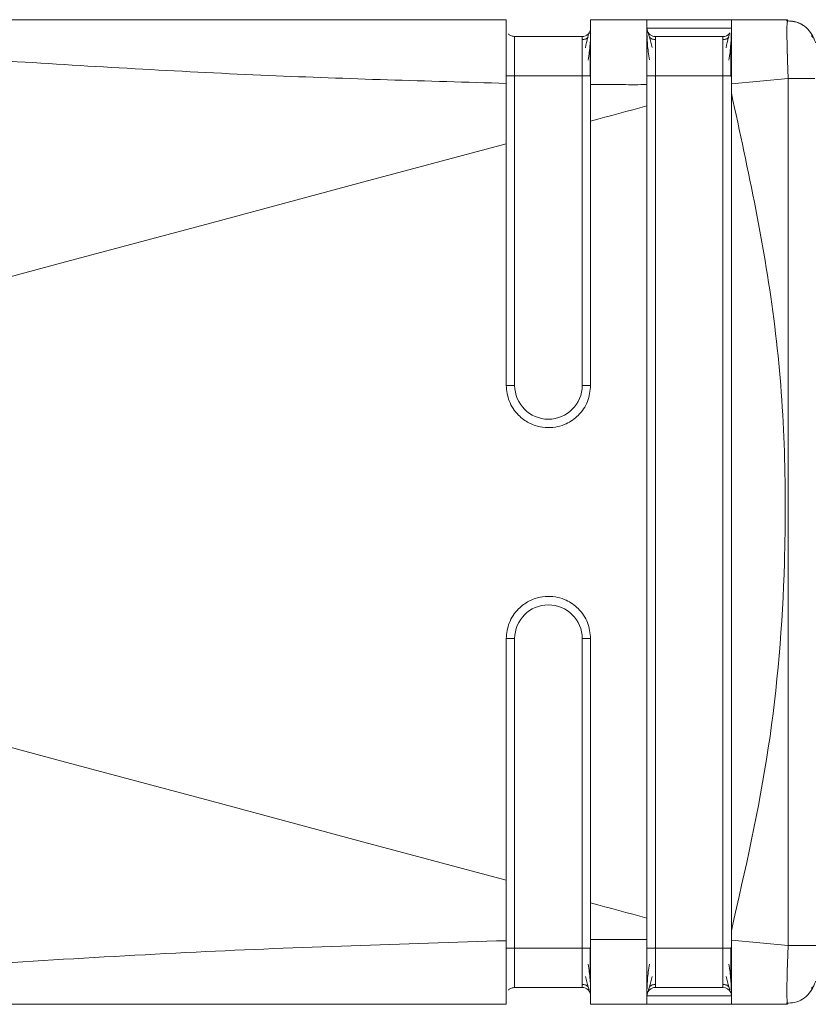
# Model space of a CAD drawing. Header units: millimetres. Extents: x -458 to 1924, y -69 to 431.
# Tile 5 of 49: x -197 to -183, y -48 to -30. Entities that reach past the tile are written whole.
import ezdxf

# ---------------------------------------------------------------- set-up
doc = ezdxf.new("R2010")
doc.units = ezdxf.units.MM

# ---------------------------------------------------------------- blocks, each defined once
blk = doc.blocks.new('Drawing View3')
at = {"color": 7, "linetype": 'Continuous', "lineweight": 18}
for p, q in [((-272.623, 15.25), (-287.817, 15.25)), ((-270.123, 15.25), (-271.123, 15.25)), ((-268.623, 15.25), (-270.123, 15.25)), ((-267.623, 15.25), (-268.623, 15.25)), ((-267.623, 15.25), (-267.628, 15.21)), ((-268.623, 15.1), (-270.123, 15.1)), ((-271.273, 14.95), (-272.473, 14.95)), ((-268.773, 14.95), (-269.973, 14.95)), ((-272.473, 14.25), (-272.473, 8.75)), ((-271.273, 14.25), (-272.473, 14.25)), ((-271.273, 8.75), (-271.273, 14.25)), ((-269.973, 14.25), (-269.973, -1.25)), ((-268.773, 14.25), (-269.973, 14.25)), ((-268.773, -1.25), (-268.773, 14.25)), ((-267.613, 14.205), (-268.623, 14.111)), ((-267.613, 14.205), (-267.613, -1.205)), ((-272.623, 13.046), (-272.623, 14.119)), ((-268.623, 14.111), (-268.623, 13.943)), ((-272.623, 8.75), (-272.473, 8.75)), ((-271.123, 8.75), (-271.273, 8.75)), ((-272.623, 4.25), (-272.473, 4.25)), ((-272.473, 4.25), (-272.473, -1.25)), ((-271.273, -1.25), (-271.273, 4.25)), ((-271.123, 4.25), (-271.273, 4.25)), ((-268.623, -0.942), (-268.623, -1.111)), ((-267.613, -1.205), (-268.623, -1.111)), ((-271.273, -1.25), (-272.473, -1.25)), ((-271.123, -1.25), (-271.273, -1.25)), ((-268.773, -1.25), (-269.973, -1.25)), ((-268.623, -1.25), (-268.773, -1.25)), ((-271.273, -1.95), (-272.473, -1.95)), ((-270.122, -2.023), (-270.123, -2.036)), ((-270.123, -2.1), (-268.623, -2.1)), ((-268.773, -1.95), (-269.973, -1.95)), ((-272.623, -2.25), (-287.817, -2.25)), ((-270.123, -2.25), (-271.123, -2.25)), ((-270.123, -2.25), (-268.623, -2.25)), ((-267.623, -2.25), (-268.623, -2.25)), ((-267.629, -2.23), (-267.623, -2.25))]:
    blk.add_line(p, q, dxfattribs=at)
at = {"color": 7, "linetype": 'Continuous', "lineweight": 18, "flags": 128}
for points in [[(-271.123, 14.25), (-271.126, 14.25), (-271.134, 14.25), (-271.148, 14.25), (-271.167, 14.25), (-271.189, 14.25), (-271.215, 14.25), (-271.243, 14.25), (-271.273, 14.25)], [(-268.623, 14.25), (-268.626, 14.25), (-268.634, 14.25), (-268.648, 14.25), (-268.667, 14.25), (-268.689, 14.25), (-268.715, 14.25), (-268.743, 14.25), (-268.773, 14.25)], [(-271.123, 13.449), (-270.998, 13.482), (-270.873, 13.516), (-270.748, 13.549), (-270.623, 13.583), (-270.498, 13.616), (-270.373, 13.65), (-270.248, 13.683), (-270.123, 13.717)], [(-293.195, 7.514), (-290.69, 8.19), (-288.161, 8.871), (-285.61, 9.557), (-283.04, 10.249), (-280.453, 10.944), (-277.853, 11.642), (-275.242, 12.343), (-272.623, 13.046)], [(-293.195, 5.486), (-290.69, 4.81), (-288.161, 4.129), (-285.61, 3.443), (-283.04, 2.751), (-280.453, 2.056), (-277.853, 1.358), (-275.242, 0.657), (-272.623, -0.046)], [(-271.123, -0.449), (-270.998, -0.482), (-270.873, -0.516), (-270.748, -0.549), (-270.623, -0.583), (-270.498, -0.616), (-270.373, -0.65), (-270.248, -0.683), (-270.123, -0.717)], [(-268.623, -2.1), (-268.626, -2.071), (-268.629, -2.056)]]:
    blk.add_lwpolyline(points, dxfattribs=at)
at = {"color": 7, "linetype": 'Continuous', "lineweight": 18}
for centre, radius, start, end in [((-271.273, 15.1), 0.15, 270, 0), ((-268.773, 15.1), 0.15, 270, 320.6906), ((-271.873, 8.75), 0.6, 180, 0), ((-271.873, 4.25), 0.6, 0, 180), ((-271.273, -2.1), 0.15, 359.9966, 90), ((-268.773, -2.1), 0.15, 22.9533, 90)]:
    blk.add_arc(centre, radius, start, end, dxfattribs=at)
for points, knots in [([(-287.817, 15.25), (-288.344, 15.249), (-288.981, 15.247), (-289.661, 15.215), (-289.842, 15.2), (-289.918, 15.188), (-289.945, 15.181), (-289.962, 15.175), (-289.97, 15.168), (-289.967, 15.159), (-289.946, 15.15), (-289.908, 15.139), (-289.813, 15.121), (-289.616, 15.095), (-289.13, 15.046), (-288.159, 14.969), (-286.445, 14.846), (-284.084, 14.683), (-280.785, 14.467), (-276.931, 14.241), (-274.03, 14.159), (-272.623, 14.119)], [0, 0, 0, 0, 0.079633, 0.096416, 0.106506, 0.108989, 0.110947, 0.112535, 0.113904, 0.115836, 0.117972, 0.120667, 0.124353, 0.135955, 0.15357, 0.20236, 0.286651, 0.417176, 0.562519, 0.787792, 1, 1, 1, 1]), ([(-272.623, 14.922), (-272.623, 15.015), (-272.623, 15.204), (-272.623, 15.235), (-272.623, 15.25)], [0, 0, 0, 0, 0.489706, 1, 1, 1, 1]), ([(-271.123, 14.099), (-271.123, 14.254), (-271.123, 14.567), (-271.123, 14.942), (-271.123, 15.2), (-271.123, 15.233), (-271.123, 15.25)], [0, 0, 0, 0, 0.249034, 0.499186, 0.749184, 1, 1, 1, 1]), ([(-270.123, 14.096), (-270.123, 14.255), (-270.123, 14.564), (-270.123, 14.937), (-270.123, 15.198), (-270.123, 15.233), (-270.123, 15.25)], [0, 0, 0, 0, 0.256857, 0.499427, 0.744777, 1, 1, 1, 1]), ([(-268.623, 14.111), (-268.623, 14.261), (-268.623, 14.561), (-268.623, 14.934), (-268.623, 15.204), (-268.623, 15.235), (-268.623, 15.25)], [0, 0, 0, 0, 0.2502548, 0.5000928, 0.7497763, 1, 1, 1, 1]), ([(-267.158, 14.92), (-267.182, 14.967), (-267.23, 15.06), (-267.352, 15.161), (-267.494, 15.223), (-267.593, 15.228), (-267.641, 15.23)], [0, 0, 0, 0, 0.2557804, 0.5158252, 0.7673883, 1, 1, 1, 1]), ([(-267.158, 14.921), (-267.182, 14.967), (-267.23, 15.06), (-267.352, 15.161), (-267.486, 15.221), (-267.578, 15.226), (-267.618, 15.228)], [0, 0, 0, 0, 0.265791, 0.536014, 0.797424, 1, 1, 1, 1]), ([(-270.123, 15.1), (-270.123, 15.085), (-270.123, 15.055), (-270.123, 14.87), (-270.123, 14.676), (-270.123, 14.479), (-270.123, 14.33), (-270.123, 14.25)], [0, 0, 0, 0, 0.276095, 0.522512, 0.663133, 0.820821, 1, 1, 1, 1]), ([(-267.628, 15.21), (-267.63, 15.2), (-267.636, 15.171), (-267.636, 14.959), (-267.631, 14.68), (-267.622, 14.418), (-267.616, 14.276), (-267.613, 14.205)], [0, 0, 0, 0, 0.1494708, 0.4291112, 0.7042795, 0.8497025, 1, 1, 1, 1]), ([(-272.623, 14.119), (-272.623, 14.277), (-272.623, 14.587), (-272.623, 14.811), (-272.623, 14.922)], [0, 0, 0, 0, 0.509411, 1, 1, 1, 1]), ([(-272.581, 14.998), (-272.58, 14.996), (-272.569, 14.979), (-272.53, 14.958), (-272.492, 14.953), (-272.473, 14.95)], [0, 0, 0, 0, 0.037062, 0.518531, 1, 1, 1, 1]), ([(-272.473, 14.95), (-272.473, 14.94), (-272.473, 14.919), (-272.473, 14.757), (-272.473, 14.526), (-272.473, 14.342), (-272.473, 14.25)], [0, 0, 0, 0, 0.250154, 0.499436, 0.749043, 1, 1, 1, 1]), ([(-271.273, 14.25), (-271.273, 14.342), (-271.273, 14.526), (-271.273, 14.757), (-271.273, 14.919), (-271.273, 14.94), (-271.273, 14.95)], [0, 0, 0, 0, 0.250957, 0.500564, 0.749846, 1, 1, 1, 1]), ([(-271.166, 14.937), (-271.174, 14.931), (-271.189, 14.918), (-271.216, 14.905), (-271.244, 14.898), (-271.263, 14.897), (-271.273, 14.896)], [0, 0, 0, 0, 0.262688, 0.519982, 0.767001, 1, 1, 1, 1]), ([(-271.146, 15.019), (-271.151, 15.01), (-271.16, 14.991), (-271.182, 14.914), (-271.203, 14.816), (-271.217, 14.75)], [0, 0, 0, 0, 0.258386, 0.511098, 1, 1, 1, 1]), ([(-271.166, 14.533), (-271.159, 14.581), (-271.145, 14.679), (-271.132, 14.815), (-271.124, 14.94), (-271.123, 15.003), (-271.123, 15.035)], [0, 0, 0, 0, 0.238341, 0.484239, 0.738095, 1, 1, 1, 1]), ([(-271.123, 14.922), (-271.123, 14.933), (-271.123, 14.972), (-271.123, 14.994), (-271.123, 15.009)], [0, 0, 0, 0, 0.272112, 1, 1, 1, 1]), ([(-270.123, 15.036), (-270.122, 15.005), (-270.122, 14.942), (-270.114, 14.816), (-270.1, 14.68), (-270.086, 14.582), (-270.079, 14.534)], [0, 0, 0, 0, 0.2619228, 0.5157846, 0.7616581, 1, 1, 1, 1]), ([(-270.029, 14.753), (-270.047, 14.821), (-270.074, 14.924), (-270.1, 15.011), (-270.108, 15.033), (-270.112, 15.045)], [0, 0, 0, 0, 0.485076, 0.738499, 1, 1, 1, 1]), ([(-269.973, 14.897), (-269.982, 14.897), (-270.001, 14.898), (-270.029, 14.906), (-270.056, 14.918), (-270.071, 14.931), (-270.079, 14.937)], [0, 0, 0, 0, 0.233002, 0.48002, 0.737312, 1, 1, 1, 1]), ([(-269.973, 14.95), (-269.973, 14.94), (-269.973, 14.919), (-269.973, 14.757), (-269.973, 14.526), (-269.973, 14.342), (-269.973, 14.25)], [0, 0, 0, 0, 0.250154, 0.499436, 0.749043, 1, 1, 1, 1]), ([(-268.773, 14.25), (-268.773, 14.342), (-268.773, 14.526), (-268.773, 14.757), (-268.773, 14.919), (-268.773, 14.94), (-268.773, 14.95)], [0, 0, 0, 0, 0.250957, 0.500564, 0.749846, 1, 1, 1, 1]), ([(-268.666, 14.937), (-268.674, 14.931), (-268.689, 14.918), (-268.716, 14.905), (-268.744, 14.898), (-268.763, 14.897), (-268.773, 14.896)], [0, 0, 0, 0, 0.2626881, 0.5199818, 0.767001, 1, 1, 1, 1]), ([(-268.646, 15.019), (-268.651, 15.01), (-268.66, 14.991), (-268.682, 14.914), (-268.703, 14.816), (-268.717, 14.75)], [0, 0, 0, 0, 0.258386, 0.511098, 1, 1, 1, 1]), ([(-268.666, 14.533), (-268.659, 14.581), (-268.645, 14.679), (-268.632, 14.815), (-268.624, 14.94), (-268.623, 15.003), (-268.623, 15.035)], [0, 0, 0, 0, 0.238341, 0.484239, 0.738095, 1, 1, 1, 1]), ([(-267.131, 14.841), (-267.139, 14.871), (-267.155, 14.935), (-267.188, 14.954), (-267.205, 14.964)], [0, 0, 0, 0, 0.4752679, 1, 1, 1, 1]), ([(-272.623, 14.85), (-272.623, 14.834), (-272.623, 14.775), (-272.623, 14.653), (-272.623, 14.465), (-272.623, 14.325), (-272.623, 14.25)], [0, 0, 0, 0, 0.101158, 0.367063, 0.664496, 1, 1, 1, 1]), ([(-271.133, 14.242), (-271.133, 14.295), (-271.133, 14.4), (-271.133, 14.551), (-271.133, 14.692), (-271.133, 14.77), (-271.133, 14.81)], [0, 0, 0, 0, 0.250243, 0.500316, 0.750205, 1, 1, 1, 1]), ([(-268.633, 14.242), (-268.633, 14.295), (-268.633, 14.4), (-268.633, 14.551), (-268.633, 14.692), (-268.633, 14.77), (-268.633, 14.81)], [0, 0, 0, 0, 0.250243, 0.500316, 0.750205, 1, 1, 1, 1]), ([(-267.14, 14.205), (-267.145, 14.205), (-267.158, 14.205), (-267.259, 14.205), (-267.419, 14.205), (-267.549, 14.205), (-267.613, 14.205)], [0, 0, 0, 0, 0.151362, 0.434241, 0.717121, 1, 1, 1, 1]), ([(-271.123, 14.099), (-271.123, 13.976), (-271.123, 13.76), (-271.123, 13.542), (-271.123, 13.449)], [0, 0, 0, 0, 0.570582, 1, 1, 1, 1]), ([(-271.123, 14.099), (-270.935, 14.098), (-270.602, 14.095), (-270.268, 14.095), (-270.123, 14.096)], [0, 0, 0, 0, 0.563222, 1, 1, 1, 1]), ([(-270.123, 13.717), (-270.123, 13.787), (-270.123, 13.913), (-270.123, 14.039), (-270.123, 14.096)], [0, 0, 0, 0, 0.55364, 1, 1, 1, 1]), ([(-268.623, 13.943), (-268.323, 12.568), (-267.724, 9.821), (-267.604, 5.896), (-267.888, 2.29), (-268.377, 0.136), (-268.623, -0.942)], [0, 0, 0, 0, 0.28024, 0.559855, 0.779601, 1, 1, 1, 1]), ([(-268.623, 13.943), (-268.623, 11.164), (-268.623, 6.202), (-268.623, 1.241), (-268.623, -0.942)], [0, 0, 0, 0, 0.559993, 1, 1, 1, 1]), ([(-270.123, -0.717), (-270.123, 1.978), (-270.123, 6.789), (-270.123, 11.6), (-270.123, 13.717)], [0, 0, 0, 0, 0.560031, 1, 1, 1, 1]), ([(-271.123, 13.449), (-271.123, 12.572), (-271.123, 11.005), (-271.123, 9.439), (-271.123, 8.75)], [0, 0, 0, 0, 0.560002, 1, 1, 1, 1]), ([(-272.623, 8.75), (-272.623, 9.552), (-272.623, 10.984), (-272.623, 12.416), (-272.623, 13.046)], [0, 0, 0, 0, 0.559985, 1, 1, 1, 1]), ([(-272.623, 8.75), (-272.613, 8.655), (-272.597, 8.511), (-272.504, 8.337), (-272.392, 8.198), (-272.243, 8.088), (-272.061, 8.017), (-271.886, 7.993), (-271.711, 8.011), (-271.523, 8.075), (-271.364, 8.186), (-271.245, 8.331), (-271.149, 8.506), (-271.133, 8.653), (-271.123, 8.75)], [0, 0, 0, 0, 0.120107, 0.183374, 0.248618, 0.347036, 0.415602, 0.496942, 0.571361, 0.638218, 0.748801, 0.813411, 0.876907, 1, 1, 1, 1]), ([(-271.123, 4.25), (-271.133, 4.347), (-271.149, 4.494), (-271.245, 4.669), (-271.364, 4.814), (-271.523, 4.925), (-271.711, 4.989), (-271.886, 5.007), (-272.061, 4.983), (-272.243, 4.912), (-272.392, 4.802), (-272.504, 4.663), (-272.597, 4.489), (-272.613, 4.345), (-272.623, 4.25)], [0, 0, 0, 0, 0.123082, 0.18658, 0.251196, 0.361764, 0.428626, 0.503058, 0.584391, 0.652955, 0.751381, 0.816619, 0.879885, 1, 1, 1, 1]), ([(-272.623, -0.046), (-272.623, 0.756), (-272.623, 2.188), (-272.623, 3.62), (-272.623, 4.25)], [0, 0, 0, 0, 0.560015, 1, 1, 1, 1]), ([(-271.123, 4.25), (-271.123, 3.373), (-271.123, 1.807), (-271.123, 0.241), (-271.123, -0.449)], [0, 0, 0, 0, 0.559975, 1, 1, 1, 1]), ([(-272.623, -1.119), (-272.623, -0.915), (-272.623, -0.561), (-272.623, -0.2), (-272.623, -0.046)], [0, 0, 0, 0, 0.576678, 1, 1, 1, 1]), ([(-271.123, -0.449), (-271.123, -0.568), (-271.123, -0.786), (-271.123, -1.002), (-271.123, -1.099)], [0, 0, 0, 0, 0.5493, 1, 1, 1, 1]), ([(-270.123, -1.096), (-270.123, -1.024), (-270.123, -0.898), (-270.123, -0.772), (-270.123, -0.717)], [0, 0, 0, 0, 0.566355, 1, 1, 1, 1]), ([(-272.623, -1.119), (-274.461, -1.176), (-278.237, -1.294), (-282.921, -1.604), (-286.361, -1.839), (-288.201, -1.972), (-289.23, -2.054), (-289.707, -2.106), (-289.88, -2.132), (-289.948, -2.15), (-289.969, -2.161), (-289.969, -2.171), (-289.949, -2.181), (-289.909, -2.19), (-289.848, -2.198), (-289.699, -2.213), (-289.353, -2.231), (-288.701, -2.247), (-288.152, -2.249), (-287.817, -2.25)], [0, 0, 0, 0, 0.277154, 0.569443, 0.709641, 0.801655, 0.852576, 0.869317, 0.879228, 0.882226, 0.884534, 0.88657, 0.888768, 0.891501, 0.895083, 0.899771, 0.916625, 0.949186, 1, 1, 1, 1]), ([(-272.623, -1.917), (-272.623, -1.807), (-272.623, -1.583), (-272.623, -1.276), (-272.623, -1.119)], [0, 0, 0, 0, 0.490542, 1, 1, 1, 1]), ([(-270.123, -1.096), (-270.308, -1.096), (-270.641, -1.096), (-270.975, -1.098), (-271.123, -1.099)], [0, 0, 0, 0, 0.556487, 1, 1, 1, 1]), ([(-271.123, -2.25), (-271.123, -2.233), (-271.123, -2.2), (-271.123, -1.942), (-271.123, -1.567), (-271.123, -1.254), (-271.123, -1.099)], [0, 0, 0, 0, 0.250822, 0.500825, 0.750972, 1, 1, 1, 1]), ([(-270.123, -2.25), (-270.123, -2.233), (-270.123, -2.198), (-270.123, -1.937), (-270.123, -1.564), (-270.123, -1.255), (-270.123, -1.096)], [0, 0, 0, 0, 0.255216, 0.500584, 0.743135, 1, 1, 1, 1]), ([(-268.623, -2.25), (-268.623, -2.235), (-268.623, -2.204), (-268.623, -1.934), (-268.623, -1.561), (-268.623, -1.261), (-268.623, -1.111)], [0, 0, 0, 0, 0.250098, 0.499887, 0.749619, 1, 1, 1, 1]), ([(-267.613, -1.205), (-267.616, -1.276), (-267.622, -1.418), (-267.631, -1.679), (-267.637, -1.966), (-267.635, -2.149), (-267.631, -2.222), (-267.629, -2.229), (-267.629, -2.23)], [0, 0, 0, 0, 0.150115, 0.295394, 0.570392, 0.849744, 0.993795, 1, 1, 1, 1]), ([(-272.623, -1.25), (-272.623, -1.32), (-272.623, -1.452), (-272.623, -1.632), (-272.623, -1.762), (-272.623, -1.827), (-272.623, -1.85)], [0, 0, 0, 0, 0.315216, 0.594132, 0.858733, 1, 1, 1, 1]), ([(-272.473, -1.25), (-272.473, -1.342), (-272.473, -1.526), (-272.473, -1.757), (-272.473, -1.919), (-272.473, -1.94), (-272.473, -1.95)], [0, 0, 0, 0, 0.250957, 0.500564, 0.749846, 1, 1, 1, 1]), ([(-271.273, -1.95), (-271.273, -1.94), (-271.273, -1.919), (-271.273, -1.757), (-271.273, -1.526), (-271.273, -1.342), (-271.273, -1.25)], [0, 0, 0, 0, 0.250154, 0.499436, 0.749043, 1, 1, 1, 1]), ([(-271.133, -1.812), (-271.133, -1.773), (-271.133, -1.694), (-271.133, -1.552), (-271.133, -1.4), (-271.133, -1.295), (-271.133, -1.243)], [0, 0, 0, 0, 0.249951, 0.499867, 0.749923, 1, 1, 1, 1]), ([(-271.123, -2.012), (-271.123, -1.999), (-271.123, -1.962), (-271.123, -1.861), (-271.123, -1.708), (-271.123, -1.504), (-271.123, -1.336), (-271.123, -1.25)], [0, 0, 0, 0, 0.1047068, 0.30425, 0.4749724, 0.7297721, 1, 1, 1, 1]), ([(-270.123, -1.25), (-270.123, -1.372), (-270.123, -1.604), (-270.123, -1.848), (-270.123, -1.993), (-270.123, -2.081), (-270.123, -2.093), (-270.123, -2.1)], [0, 0, 0, 0, 0.274402, 0.520197, 0.661354, 0.819855, 1, 1, 1, 1]), ([(-269.973, -1.25), (-269.973, -1.342), (-269.973, -1.526), (-269.973, -1.757), (-269.973, -1.919), (-269.973, -1.94), (-269.973, -1.95)], [0, 0, 0, 0, 0.250957, 0.500564, 0.749846, 1, 1, 1, 1]), ([(-268.773, -1.95), (-268.773, -1.94), (-268.773, -1.919), (-268.773, -1.757), (-268.773, -1.526), (-268.773, -1.342), (-268.773, -1.25)], [0, 0, 0, 0, 0.250154, 0.499436, 0.749043, 1, 1, 1, 1]), ([(-268.633, -1.812), (-268.633, -1.773), (-268.633, -1.694), (-268.633, -1.552), (-268.633, -1.4), (-268.633, -1.295), (-268.633, -1.243)], [0, 0, 0, 0, 0.249951, 0.499867, 0.749923, 1, 1, 1, 1]), ([(-271.123, -2.034), (-271.123, -2.002), (-271.124, -1.939), (-271.132, -1.814), (-271.145, -1.679), (-271.159, -1.582), (-271.166, -1.534)], [0, 0, 0, 0, 0.262074, 0.516005, 0.761849, 1, 1, 1, 1]), ([(-270.079, -1.534), (-270.086, -1.582), (-270.1, -1.678), (-270.114, -1.813), (-270.122, -1.938), (-270.122, -2.001), (-270.123, -2.033)], [0, 0, 0, 0, 0.238216, 0.484063, 0.737999, 1, 1, 1, 1]), ([(-268.623, -2.034), (-268.623, -2.002), (-268.624, -1.939), (-268.632, -1.814), (-268.645, -1.679), (-268.659, -1.582), (-268.666, -1.534)], [0, 0, 0, 0, 0.262074, 0.516005, 0.761849, 1, 1, 1, 1]), ([(-272.623, -2.25), (-272.623, -2.234), (-272.623, -2.204), (-272.623, -2.011), (-272.623, -1.917)], [0, 0, 0, 0, 0.510317, 1, 1, 1, 1]), ([(-271.273, -1.897), (-271.263, -1.897), (-271.244, -1.898), (-271.216, -1.906), (-271.189, -1.918), (-271.174, -1.931), (-271.166, -1.937)], [0, 0, 0, 0, 0.233003, 0.480022, 0.737313, 1, 1, 1, 1]), ([(-271.217, -1.753), (-271.199, -1.82), (-271.171, -1.923), (-271.146, -2.01), (-271.138, -2.033), (-271.133, -2.044)], [0, 0, 0, 0, 0.485153, 0.738595, 1, 1, 1, 1]), ([(-270.112, -2.044), (-270.108, -2.032), (-270.099, -2.01), (-270.074, -1.923), (-270.047, -1.82), (-270.029, -1.753)], [0, 0, 0, 0, 0.261439, 0.514813, 1, 1, 1, 1]), ([(-270.079, -1.937), (-270.071, -1.931), (-270.056, -1.918), (-270.029, -1.906), (-270.001, -1.898), (-269.982, -1.897), (-269.973, -1.897)], [0, 0, 0, 0, 0.262684, 0.519976, 0.766996, 1, 1, 1, 1]), ([(-268.773, -1.897), (-268.763, -1.897), (-268.744, -1.898), (-268.716, -1.906), (-268.689, -1.918), (-268.674, -1.931), (-268.666, -1.937)], [0, 0, 0, 0, 0.233003, 0.480022, 0.737313, 1, 1, 1, 1]), ([(-268.717, -1.753), (-268.699, -1.82), (-268.671, -1.923), (-268.646, -2.01), (-268.638, -2.033), (-268.633, -2.044)], [0, 0, 0, 0, 0.485153, 0.738595, 1, 1, 1, 1]), ([(-267.641, -2.23), (-267.593, -2.228), (-267.494, -2.223), (-267.352, -2.161), (-267.23, -2.06), (-267.182, -1.967), (-267.158, -1.921)], [0, 0, 0, 0, 0.2326118, 0.484175, 0.7442198, 1, 1, 1, 1]), ([(-267.205, -1.964), (-267.188, -1.954), (-267.155, -1.935), (-267.139, -1.871), (-267.131, -1.841)], [0, 0, 0, 0, 0.524785, 1, 1, 1, 1]), ([(-272.581, -1.998), (-272.58, -1.996), (-272.569, -1.979), (-272.53, -1.958), (-272.492, -1.953), (-272.473, -1.95)], [0, 0, 0, 0, 0.037082, 0.518541, 1, 1, 1, 1])]:
    blk.add_open_spline(points, degree=3, knots=knots, dxfattribs=at)
for points in [[(-270.123, 15.1), (-270.12, 15.08), (-270.116, 15.041), (-270.081, 14.991), (-270.032, 14.957), (-269.992, 14.952), (-269.973, 14.95)], [(-272.623, 14.25), (-272.62, 14.25), (-272.616, 14.25), (-272.581, 14.25), (-272.532, 14.25), (-272.492, 14.25), (-272.473, 14.25)], [(-270.123, 14.25), (-270.12, 14.25), (-270.116, 14.25), (-270.081, 14.25), (-270.032, 14.25), (-269.992, 14.25), (-269.973, 14.25)], [(-267.123, -1.205), (-267.13, -1.205), (-267.145, -1.205), (-267.258, -1.205), (-267.42, -1.205), (-267.549, -1.205), (-267.613, -1.205)], [(-272.623, -1.25), (-272.62, -1.25), (-272.616, -1.25), (-272.581, -1.25), (-272.532, -1.25), (-272.492, -1.25), (-272.473, -1.25)], [(-270.123, -1.25), (-270.12, -1.25), (-270.116, -1.25), (-270.081, -1.25), (-270.032, -1.25), (-269.992, -1.25), (-269.973, -1.25)], [(-270.123, -2.1), (-270.12, -2.08), (-270.116, -2.041), (-270.081, -1.991), (-270.032, -1.957), (-269.992, -1.952), (-269.973, -1.95)]]:
    blk.add_open_spline(points, degree=3, dxfattribs=at)

msp = doc.modelspace()

# ---------------------------------------------------------------- block references
at = {"color": 7, "linetype": 'Continuous', "lineweight": 18}
msp.add_blockref('Drawing View3', (84.422, -45.608), dxfattribs=at)

doc.saveas('drawing.dxf')
